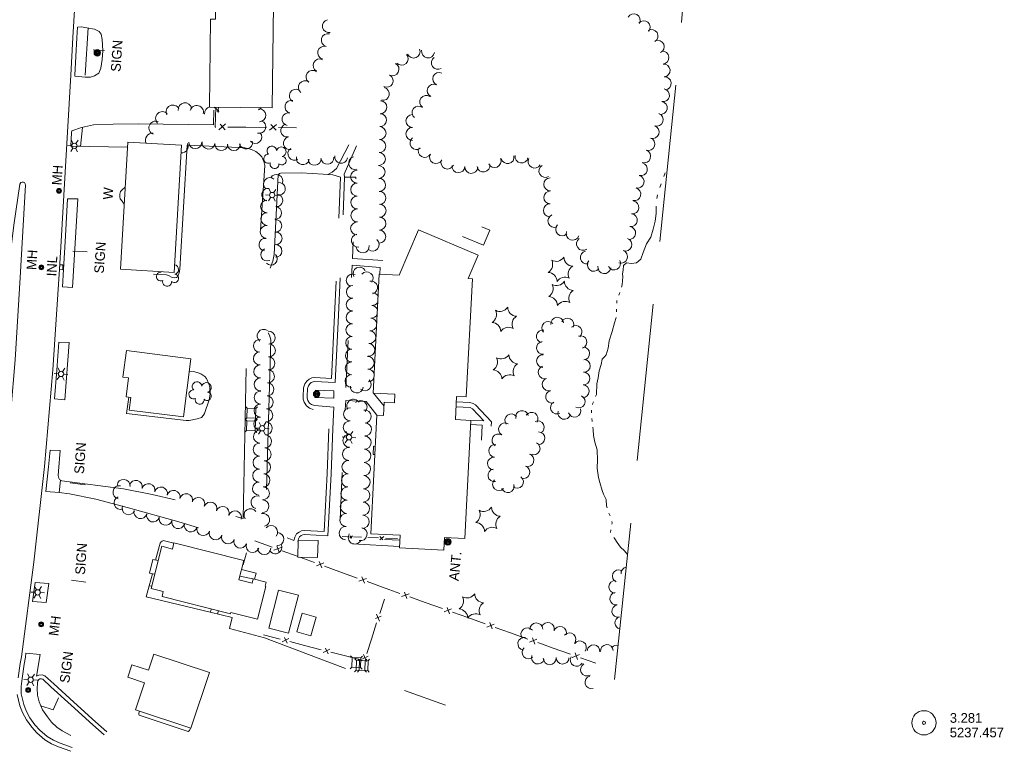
# Model space of a CAD drawing. Header units: feet. Extents: x 189801 to 191596, y 258999 to 260021.
# Tile 6 of 7: x 190988 to 191596, y 259136 to 259588. Entities that reach past the tile are written whole.
import ezdxf
from ezdxf.enums import TextEntityAlignment as Align

# ---------------------------------------------------------------- set-up
doc = ezdxf.new("R2010")
doc.units = ezdxf.units.FT
doc.header["$MEASUREMENT"] = 0
for name, pattern in [('DGN Style 3', [136.13208, 97.2372, -38.89488]), ('DGN Style 4', [155.676757, 77.78976, -38.89488, 0.097237, -38.89488]), ('DGN Style 5', [68.06604, 29.17116, -38.89488]), ('DGN Style 6', [184.945154, 0.097237, -38.89488, 68.06604, -38.89488, 0.097237, -38.89488])]:
    doc.linetypes.add(name, pattern=pattern)
for name, color, linetype, lineweight in [('E_DRN_Grate', 140, 'Continuous', 0), ('E_DWY', 3, 'DGN Style 3', 0), ('E_LAND_Vegetation', 20, 'Continuous', 0), ('E_MAP_Limits', 20, 'DGN Style 3', 0), ('E_MAP_PassPoints', 43, 'Continuous', 0), ('E_MISCPROP', 43, 'Continuous', 0), ('E_MISCPROP_HvyDash', 251, 'DGN Style 3', 13), ('E_MISCPROP_HvyLine', 251, 'Continuous', 13), ('E_MISCPROP_Railing', 43, 'Continuous', 0), ('E_PATH_Sidewalk', 3, 'DGN Style 5', 0), ('E_RDWY', 43, 'Continuous', 13), ('E_UTL_AboveGroundPipe', 43, 'DGN Style 4', 0), ('E_WTR', 251, 'DGN Style 6', 0)]:
    doc.layers.add(name, color=color, linetype=linetype, lineweight=lineweight)
doc.styles.add('Style-IGR_FONT_0', font='IGR_FONT_0.shx')

# ---------------------------------------------------------------- blocks, each defined once
blk = doc.blocks.new('PP')
at = {"layer": 'E_MAP_PassPoints', "color": 43, "linetype": 'Continuous', "lineweight": 0}
for radius in [7.5, 0.96]:
    blk.add_circle((0, 0), radius, dxfattribs=at)
blk = doc.blocks.new('WAL')
at = {"layer": 'E_MISCPROP_Railing', "color": 43, "linetype": 'Continuous', "lineweight": 0, "style": 'Style-IGR_FONT_0'}
blk.add_text('W', height=6, rotation=0.00002, dxfattribs=at).set_placement((-2.3, -0.01), align=Align.MIDDLE_LEFT)
blk = doc.blocks.new('INLT')
at = {"layer": 'E_MISCPROP_Railing', "color": 43, "linetype": 'Continuous', "lineweight": 0, "flags": 128}
blk.add_lwpolyline([(3, -2), (3, 0), (0, 0), (0, -2), (3, -2)], dxfattribs=at)
blk = doc.blocks.new('INL')
at = {"layer": 'E_MISCPROP_Railing', "color": 43, "linetype": 'Continuous', "lineweight": 0, "style": 'Style-IGR_FONT_0'}
blk.add_text('INL', height=6, rotation=0.00014, dxfattribs=at).set_placement((-5.79, -2.75))
blk = doc.blocks.new('MHO_8')
at = {"layer": 'E_DRN_Grate', "color": 12, "linetype": 'Continuous', "lineweight": 0}
for centre, radius in [((0.04, -0.06), 1.5), ((0.04, -0.06), 1.22), ((0.04, -0.07), 0.968), ((0.01, -0.08), 0.605)]:
    blk.add_circle(centre, radius, dxfattribs=at)
blk = doc.blocks.new('MHT_6')
at = {"layer": 'E_DRN_Grate', "color": 12, "linetype": 'Continuous', "lineweight": 0, "style": 'Style-IGR_FONT_0'}
blk.add_text('MH', height=6, rotation=0.00004, dxfattribs=at).set_placement((-0.35, -3.06), align=Align.CENTER)
blk = doc.blocks.new('MHO_9')
at = {"layer": 'E_DRN_Grate', "color": 12, "linetype": 'Continuous', "lineweight": 0}
for centre, radius in [((0.04, -0.06), 1.5), ((0.04, -0.06), 1.22), ((0.04, -0.07), 0.968), ((0.01, -0.08), 0.605)]:
    blk.add_circle(centre, radius, dxfattribs=at)
blk = doc.blocks.new('MHT_7')
at = {"layer": 'E_DRN_Grate', "color": 12, "linetype": 'Continuous', "lineweight": 0, "style": 'Style-IGR_FONT_0'}
blk.add_text('MH', height=6, rotation=0.00001, dxfattribs=at).set_placement((-0.35, -3.06), align=Align.CENTER)
blk = doc.blocks.new('MHO_15')
at = {"layer": 'E_DRN_Grate', "color": 12, "linetype": 'Continuous', "lineweight": 0}
for centre, radius in [((0.04, -0.06), 1.5), ((0.04, -0.06), 1.22), ((0.04, -0.07), 0.968), ((0.01, -0.08), 0.605)]:
    blk.add_circle(centre, radius, dxfattribs=at)
blk = doc.blocks.new('MHO_16')
at = {"layer": 'E_DRN_Grate', "color": 12, "linetype": 'Continuous', "lineweight": 0}
for centre, radius in [((0.04, -0.06), 1.5), ((0.04, -0.06), 1.22), ((0.04, -0.07), 0.968), ((0.01, -0.08), 0.605)]:
    blk.add_circle(centre, radius, dxfattribs=at)
blk = doc.blocks.new('MHT_14')
at = {"layer": 'E_DRN_Grate', "color": 12, "linetype": 'Continuous', "lineweight": 0, "style": 'Style-IGR_FONT_0'}
blk.add_text('MH', height=6, rotation=0.00004, dxfattribs=at).set_placement((-0.35, -3.06), align=Align.CENTER)
blk = doc.blocks.new('PED')
at = {"layer": 'E_UTL_AboveGroundPipe', "color": 251, "linetype": 'Continuous', "lineweight": 13}
for p, q in [((-2.34, 2.71), (-3.29, 3.77)), ((3.06, 2.71), (4.02, 3.77)), ((-3.29, -4.35), (-2.34, -3.29)), ((4.02, -4.35), (3.06, -3.29))]:
    blk.add_line(p, q, dxfattribs=at)
at = {"layer": 'E_UTL_AboveGroundPipe', "color": 251, "linetype": 'Continuous', "lineweight": 13, "flags": 128}
blk.add_lwpolyline([(-2.34, -3.29), (3.06, -3.29), (3.06, 2.71), (-2.34, 2.71)], close=True, dxfattribs=at)
blk = doc.blocks.new('LTP')
at = {"layer": 'E_MISCPROP', "color": 1, "linetype": 'Continuous', "lineweight": 0}
for p, q in [((-1.61, 0.09), (-4.22, 0.17)), ((-0.78, 1.46), (-1.98, 3.76)), ((0.86, 1.37), (2.22, 3.6)), ((1.66, 0), (4.18, -0.07)), ((-0.86, -1.4), (-2.22, -3.59)), ((0.78, -1.44), (2.02, -3.62))]:
    blk.add_line(p, q, dxfattribs=at)
blk.add_arc((0.02, 0.01), 1.64, 0, 360, dxfattribs=at)
blk = doc.blocks.new('POLE')
at = {"layer": 'E_MISCPROP', "color": 1, "linetype": 'Continuous', "lineweight": 0}
for radius in [2.02, 1.51, 1.01, 0.504]:
    blk.add_circle((0.03, -0.09), radius, dxfattribs=at)
blk = doc.blocks.new('LTP_1')
at = {"layer": 'E_MISCPROP', "color": 1, "linetype": 'Continuous', "lineweight": 0}
for p, q in [((-1.61, 0.09), (-4.22, 0.17)), ((-0.78, 1.46), (-1.98, 3.76)), ((0.86, 1.37), (2.22, 3.6)), ((1.66, 0), (4.18, -0.07)), ((-0.86, -1.4), (-2.22, -3.59)), ((0.78, -1.44), (2.02, -3.62))]:
    blk.add_line(p, q, dxfattribs=at)
blk.add_arc((0.02, 0.01), 1.64, 0, 360, dxfattribs=at)
blk = doc.blocks.new('POLE_1')
at = {"layer": 'E_MISCPROP', "color": 1, "linetype": 'Continuous', "lineweight": 0}
for radius in [2.02, 1.51, 1.01, 0.504]:
    blk.add_circle((0.03, -0.09), radius, dxfattribs=at)
blk = doc.blocks.new('POLE_8')
at = {"layer": 'E_MISCPROP', "color": 1, "linetype": 'Continuous', "lineweight": 0}
for centre, radius in [((-0.01, 0.02), 2.02), ((-0.01, 0.03), 1.52), ((0, -0.01), 1.01), ((0, 0), 0.502)]:
    blk.add_circle(centre, radius, dxfattribs=at)
blk = doc.blocks.new('ANT_1')
at = {"layer": 'E_MISCPROP', "color": 1, "linetype": 'Continuous', "lineweight": 0, "style": 'Style-IGR_FONT_0'}
blk.add_text('ANT.', height=6, rotation=359.99984, dxfattribs=at).set_placement((0.55, 2.61), align=Align.MIDDLE_LEFT)
blk = doc.blocks.new('PINEL_1')
at = {"layer": 'E_LAND_Vegetation', "color": 94, "linetype": 'Continuous', "lineweight": 0}
for centre, start, end in [((-8.14, 7.32), 275.21136, 0.97627), ((2.26, 10.71), 215.21136, 300.97628), ((-10.4, -3.39), 335.21136, 60.97627), ((10.41, 3.41), 155.21137, 240.97628), ((-2.25, -10.7), 35.21137, 120.97628), ((8.15, -7.3), 95.21138, 180.97629)]:
    blk.add_arc(centre, 5.72, start, end, dxfattribs=at)
blk = doc.blocks.new('PINEL')
at = {"layer": 'E_LAND_Vegetation', "color": 94, "linetype": 'Continuous', "lineweight": 0}
for centre, start, end in [((-8.14, 7.32), 275.21136, 0.97628), ((2.26, 10.71), 215.21137, 300.97628), ((-10.4, -3.39), 335.21136, 60.97628), ((10.41, 3.41), 155.21138, 240.97629), ((-2.25, -10.7), 35.21137, 120.97628), ((8.15, -7.3), 95.21138, 180.97629)]:
    blk.add_arc(centre, 5.72, start, end, dxfattribs=at)
blk = doc.blocks.new('TREE_2')
at = {"layer": 'E_LAND_Vegetation', "color": 94, "linetype": 'Continuous', "lineweight": 0}
for centre, radius, start, end in [((-1.47, 4.28), 2.78, 1.3946, 209.16759), ((-4.47, 0.2), 2.78, 78.07161, 279.08265), ((3.57, 2.42), 2.97, 278.4237, 139.65759), ((-2.01, -4.19), 2.61, 140.77975, 358.71236), ((3.46, -3.43), 2.97, 196.07452, 79.04779)]:
    blk.add_arc(centre, radius, start, end, dxfattribs=at)
blk = doc.blocks.new('TREE_1')
at = {"layer": 'E_LAND_Vegetation', "color": 94, "linetype": 'Continuous', "lineweight": 0}
for centre, radius, start, end in [((-1.47, 4.28), 2.78, 1.3946, 209.16759), ((-4.47, 0.2), 2.78, 78.07161, 279.08266), ((3.57, 2.42), 2.97, 278.42371, 139.65759), ((-2.01, -4.2), 2.61, 140.77976, 358.71236), ((3.46, -3.43), 2.97, 196.07453, 79.0478)]:
    blk.add_arc(centre, radius, start, end, dxfattribs=at)
blk = doc.blocks.new('SIGN')
at = {"layer": 'E_MISCPROP', "color": 1, "linetype": 'Continuous', "lineweight": 0, "style": 'Style-IGR_FONT_0'}
blk.add_text('SIGN', height=6, rotation=0.0001, dxfattribs=at).set_placement((-9.61, -0.01), align=Align.MIDDLE_LEFT)
blk = doc.blocks.new('SIGN_1')
at = {"layer": 'E_MISCPROP', "color": 1, "linetype": 'Continuous', "lineweight": 0, "style": 'Style-IGR_FONT_0'}
blk.add_text('SIGN', height=6, rotation=0.00006, dxfattribs=at).set_placement((-9.61, -0.01), align=Align.MIDDLE_LEFT)

msp = doc.modelspace()

# ---------------------------------------------------------------- linework, layer by layer
at = {"layer": 'E_DWY', "color": 2, "linetype": 'DGN Style 3', "lineweight": 0, "flags": 128}
for points in [[(191023.33, 259583.62), (191025.64, 259583.8), (191029.02, 259583.36), (191033.76, 259582.45), (191036.64, 259581.09), (191037.87, 259579.45), (191038.67, 259576.09), (191038.96, 259569.12), (191038.54, 259563.77), (191037.84, 259558.33), (191036.5, 259555.15), (191033.94, 259553.55), (191031.46, 259552.83), (191028.12, 259552.7), (191021.63, 259553.32)], [(191019.73, 259519.52), (191025.86, 259521.56), (191033.22, 259523.27), (191045.42, 259523.72), (191060.76, 259523.99), (191107.35, 259523.34), (191107.75, 259534.25)], [(191019.16, 259510.06), (191054.3, 259509.45)], [(191091.17, 259510.76), (191086.57, 259433.96), (191086.2, 259431.8), (191085.64, 259430.1), (191085.23, 259429.36), (191084.48, 259428.9), (191083.17, 259428.63), (191081.47, 259429.12), (191080, 259429.86), (191078.36, 259430.59), (191061.69, 259431.54), (191060.16, 259430.07), (191058.22, 259428.81), (191056.29, 259428.41), (191054.51, 259428.97), (191052.35, 259430.28), (191051.26, 259432.94), (191051.08, 259433.88)], [(191185.91, 259490.93), (191181.14, 259492.28), (191175.19, 259492.88), (191161.53, 259493.53), (191148.88, 259493.41), (191148.18, 259493.27), (191147.47, 259492.35), (191144.95, 259443.05), (191144.04, 259438.96), (191142.28, 259434.65), (191140.26, 259431.49), (191138.21, 259429.74), (191137.17, 259429.02), (191136.08, 259428.85), (191135.25, 259429.41), (191134.85, 259430.4), (191134.91, 259432.45), (191139.05, 259498.08), (191138.6, 259500.64), (191137.17, 259503.59), (191135.52, 259505.41), (191133.58, 259506.9), (191130.89, 259508.01), (191128.71, 259508.69), (191125.76, 259509.23), (191123, 259509.31), (191091.17, 259510.76)], [(191169.02, 259347.29), (191166.8, 259348.05), (191164.87, 259349.49), (191163.51, 259351.81), (191162.87, 259353.7), (191162.74, 259355.2), (191162.96, 259360.61), (191163.78, 259363.12), (191165.03, 259364.81), (191166.45, 259365.99), (191168.22, 259366.82), (191169.78, 259367.02), (191180.32, 259366.51), (191182.18, 259405.69), (191184.14, 259447.75), (191185.91, 259490.93)], [(191169.83, 259349.65), (191167.98, 259350.28), (191166.77, 259351.19), (191165.8, 259352.85), (191165.33, 259354.21), (191165.25, 259355.25), (191165.44, 259360.17), (191166.03, 259361.96), (191166.86, 259363.08), (191167.8, 259363.86), (191168.93, 259364.39), (191169.88, 259364.52), (191182.69, 259363.89), (191184.68, 259405.57), (191186.64, 259447.64), (191188.41, 259490.83)], [(191017.22, 259477.6), (191023.53, 259477.47), (191020.19, 259422.71), (191013.99, 259423.11)], [(191006.38, 259322.14), (191012.7, 259321.85), (191011.5, 259309.17), (191011.47, 259306.54), (191011.72, 259304.73), (191012.19, 259303.92), (191013.58, 259303.2), (191051.81, 259298.19), (191069.58, 259294.73), (191087.11, 259290.68), (191125.74, 259279.96), (191128.02, 259394.02), (191128.53, 259396), (191129.77, 259397.46), (191132.28, 259398.7), (191133.84, 259399.06), (191136.14, 259398.79), (191138.15, 259397.83), (191140.33, 259396.2), (191142.06, 259393.27), (191142.76, 259390.27), (191139.44, 259273.54), (191157.13, 259266.23)], [(191011.76, 259388.94), (191018.1, 259388.71), (191015.49, 259353.33), (191009.1, 259353.77)], [(191054.98, 259354.9), (191053.7, 259344.89), (191090.51, 259340.53), (191092.35, 259340.42), (191097.25, 259341.41), (191099.92, 259342.37), (191101.2, 259343.75), (191101.76, 259344.89), (191104.69, 259353.22), (191105.39, 259356.82), (191105.21, 259361), (191104.46, 259363.21), (191103.01, 259366.36), (191101.99, 259367.63), (191100.73, 259368.53), (191099.53, 259369.3), (191097.95, 259369.91), (191095.89, 259370.52), (191092.44, 259371.06)], [(191181.22, 259335.24), (191181.83, 259348.69), (191169.83, 259349.65)], [(191157.13, 259266.23), (191157.59, 259268.29), (191158.74, 259270.29), (191160.35, 259271.42), (191161.81, 259272.14), (191163.47, 259272.42), (191175.73, 259271.83), (191177.57, 259307.64), (191178.73, 259335.34)], [(191159.75, 259266.49), (191159.95, 259267.37), (191160.64, 259268.56), (191161.62, 259269.26), (191162.59, 259269.74), (191163.62, 259269.91), (191178.1, 259269.21), (191180.07, 259307.52), (191181.22, 259335.24)], [(191003.75, 259296.58), (191012.04, 259296.02), (191018.43, 259295.18), (191034.76, 259291.91), (191054.89, 259286.53), (191086.01, 259277.72), (191129.38, 259264.71), (191125.77, 259251.29), (191125.47, 259251.36)], [(191071.52, 259254.15), (191073.96, 259263.25), (191074.38, 259264.51), (191075.04, 259265.52), (191075.7, 259265.93), (191076.42, 259266.17), (191077.17, 259266.14), (191082.89, 259264.63)], [(191159.57, 259265.68), (191159.74, 259266.42)], [(191067.73, 259238.25), (191069.61, 259245.71)], [(190995.61, 259228.57), (191004.02, 259227.89), (191005.62, 259239.65), (190997.14, 259240.37)], [(191105.32, 259221.98), (191119.01, 259218.72), (191117.19, 259211.8), (191138.92, 259206.03), (191179.68, 259190.55), (191212.49, 259178.2), (191250.89, 259164.38)], [(190998.06, 259182.33), (191000.16, 259195.77), (190991.43, 259196.6)], [(191041.42, 259148.04), (191034.5, 259154.21), (191021.17, 259166.38), (191008.62, 259177.59), (191003.17, 259182.6), (191001.43, 259183.26), (190999.35, 259183.09), (190998.06, 259182.33)], [(191039.76, 259146.17), (191032.82, 259152.36), (191019.49, 259164.53), (191006.95, 259175.74), (191001.84, 259180.44), (191001.08, 259180.73), (191000.12, 259180.64), (190999.48, 259180.27), (190998.81, 259179.45), (190998.55, 259178.01), (190998.32, 259174.69), (190998.64, 259170.55), (190999.69, 259166.41), (191001.79, 259161.65), (191004.73, 259157.19), (191007.35, 259153.86), (191010.52, 259150.89), (191013.83, 259148.51), (191019.9, 259145.3), (191026.23, 259142.83), (191030.58, 259141.41)], [(191061.69, 259160.73), (191061.22, 259159.43), (191061.18, 259158.86), (191061.53, 259158.32), (191091.04, 259148.27), (191091.83, 259148.25), (191092.62, 259148.76), (191093.19, 259150.27)]]:
    msp.add_lwpolyline(points, dxfattribs=at)
at = {"layer": 'E_LAND_Vegetation', "color": 94, "linetype": 'Continuous', "lineweight": 0}
for centre, radius, start, end in [((191178.71, 259584.37), 4, 102.65122, 282.6359), ((191367.17, 259587.93), 4, 331.7355, 151.72018), ((191373.35, 259583.65), 4, 319.83361, 139.81829), ((191378.11, 259578.25), 4, 300.75931, 120.74399), ((191178.03, 259575.63), 4, 75.44655, 255.43123), ((191382.01, 259571.58), 4, 293.574, 113.55868), ((191175.82, 259567.87), 4, 73.43181, 253.41649), ((191231.09, 259568.59), 4, 202.91863, 22.90331), ((191239.99, 259568.71), 4, 169.57692, 349.5616), ((191172.99, 259560.01), 4, 62.82864, 242.81331), ((191223.75, 259564.16), 4, 221.70488, 41.68956), ((191246.03, 259561.56), 4, 122.78222, 302.7669), ((191384.88, 259564.86), 4, 275.28454, 95.26922), ((191218.05, 259557.65), 4, 243.02232, 63.007), ((191385.62, 259556.9), 4, 275.28454, 95.26922), ((191168.61, 259552.95), 4, 53.46719, 233.45186), ((191214.42, 259550.53), 4, 243.02232, 63.007), ((191246.89, 259551.65), 4, 64.76201, 244.74669), ((191386.35, 259548.94), 4, 275.28454, 95.26922), ((191158.28, 259541.29), 4, 60.75114, 240.73581), ((191163.85, 259546.52), 4, 53.46719, 233.45186), ((191212.07, 259542.37), 4, 258.30614, 78.29082), ((191243.48, 259544.42), 4, 64.76201, 244.74669), ((191385.24, 259541.6), 4, 260.16618, 80.15085), ((191238.89, 259537.48), 4, 55.50047, 235.48515), ((191082.32, 259531.34), 4.18, 27.61426, 207.59893), ((191089.74, 259532.77), 4.18, 8.20163, 188.18631), ((191097.05, 259531.07), 4.18, 345.6516, 165.63628), ((191106.03, 259530.39), 4.18, 103.89875, 185.98662), ((191106.03, 259530.39), 4.18, 6.00194, 67.50932), ((191114.54, 259533.01), 4.18, 163.25399, 202.50179), ((191133.82, 259536.39), 4, 286.87827, 321.79554), ((191135.7, 259529.18), 4, 272.94979, 92.93447), ((191155.55, 259534.44), 4, 75.94642, 255.93109), ((191210.54, 259534.17), 4, 268.19184, 88.17652), ((191234.14, 259530.87), 4, 51.60855, 231.59323), ((191383.88, 259533.72), 4, 260.16618, 80.15085), ((191075.78, 259527.27), 4.18, 43.31409, 223.29877), ((191153.8, 259526.7), 4, 77.55422, 257.53889), ((191210.29, 259526.18), 4, 268.19184, 88.17652), ((191230.29, 259525.69), 4, 90.28537, 270.27004), ((191381.4, 259526.46), 4, 251.29391, 71.27859), ((191071.64, 259521.37), 4.18, 68.27091, 248.25559), ((191135.8, 259522.03), 4, 251.50143, 71.48611), ((191152.97, 259519.71), 4, 101.95884, 281.94352), ((191210.04, 259518.18), 4, 268.19184, 88.17652), ((191230.33, 259517.69), 4, 90.28537, 270.27004), ((191378.83, 259518.9), 4, 250.96335, 70.94803), ((191069.54, 259513.93), 4.18, 83.06096, 208.08232), ((191133.2, 259515.76), 4, 221.94776, 41.93243), ((191154.63, 259511.89), 4, 101.95884, 281.94352), ((191232.92, 259511.98), 4, 127.42454, 307.40922), ((191376.22, 259511.35), 4, 250.96335, 70.94803), ((191087.74, 259509.9), 4, 265.69184, 28.69406), ((191096.14, 259512.57), 4, 178.95254, 358.93721), ((191104.32, 259512.28), 4, 173.79501, 353.77968), ((191112.26, 259511.41), 4, 173.79501, 353.77968), ((191119.96, 259511.36), 4, 181.41377, 1.39844), ((191127.48, 259512.38), 4, 191.71934, 11.70402), ((191157.37, 259505.41), 4, 124.31173, 304.29641), ((191209.82, 259510.18), 4, 268.66516, 88.64983), ((191237.94, 259507.16), 4, 151.44613, 331.43081), ((191162.54, 259502.59), 4, 167.94611, 347.93078), ((191169.87, 259502.27), 4, 184.06878, 4.05346), ((191177.78, 259502.9), 4, 185.63, 5.61468), ((191186.31, 259503.51), 4, 169.75949, 349.74417), ((191194.97, 259499.66), 4, 105.55105, 285.53573), ((191209.63, 259502.18), 4, 268.66516, 88.64983), ((191244.96, 259503.34), 4, 151.44613, 331.43081), ((191281.16, 259500.87), 4, 203.51484, 23.49952), ((191289.17, 259503.28), 4, 192.37533, 12.36001), ((191297.82, 259503.65), 4, 169.97678, 349.96146), ((191305.84, 259500.55), 4, 150.24085, 330.22553), ((191373.62, 259503.79), 4, 250.96335, 70.94803), ((191209.46, 259494.08), 4, 271.63149, 91.61617), ((191252, 259499.97), 4, 156.58247, 336.56715), ((191258.79, 259497.71), 4, 176.89044, 356.87512), ((191266.77, 259497.27), 4, 176.89044, 356.87512), ((191274.25, 259498.14), 4, 188.99415, 8.97883), ((191312.5, 259494.77), 4, 120.54398, 300.52866), ((191371.56, 259495.89), 4, 255.5156, 75.50028), ((191142.25, 259486.77), 3.9, 49.83211, 229.81679), ((191146.29, 259488.71), 3.9, 333.39461, 153.37929), ((191196.15, 259491.27), 4, 90.51679, 270.50146), ((191315.53, 259486.48), 4, 90.80096, 270.78564), ((191369.56, 259488.15), 4, 255.5156, 75.50028), ((191147.88, 259483.74), 3.9, 277.62481, 97.60948), ((191196.22, 259483.27), 4, 90.51679, 270.50146), ((191209.69, 259486.09), 4, 271.63149, 91.61617), ((191367.56, 259480.41), 4, 255.5156, 75.50028), ((191141.05, 259480.11), 3.9, 78.79561, 258.78028), ((191146.29, 259476.58), 3.9, 264.87258, 84.85726), ((191196.29, 259475.28), 4, 90.51682, 270.5015), ((191209.91, 259478.1), 4, 271.63149, 91.61617), ((191315.6, 259478.39), 4, 88.22269, 268.20737), ((191140.4, 259472.83), 3.9, 91.05289, 271.03756), ((191145.6, 259468.82), 3.9, 264.87258, 84.85726), ((191210.06, 259470.19), 4, 269.45362, 89.4383), ((191315.35, 259470.4), 4, 88.22269, 268.20737), ((191366.34, 259472.25), 4, 262.80769, 82.79237), ((191140.54, 259465.04), 3.9, 91.05289, 271.03756), ((191196.36, 259467.28), 4, 90.51682, 270.5015), ((191209.98, 259462.19), 4, 269.45362, 89.4383), ((191318.08, 259463.9), 4, 113.26518, 293.24986), ((191365.34, 259464.32), 4, 262.80769, 82.79237), ((191140.17, 259457.06), 3.9, 85.12516, 265.10984), ((191145.69, 259460.8), 3.9, 271.43404, 91.41872), ((191196.17, 259459.21), 4, 88.33241, 268.31709), ((191322.9, 259458.62), 4, 134.89394, 314.87862), ((191364.34, 259456.39), 4, 262.80769, 82.79237), ((191145.85, 259453.08), 3.9, 269.45532, 89.44), ((191196.64, 259451.65), 4, 98.8292, 278.81388), ((191209.9, 259454.2), 4, 269.45362, 89.4383), ((191329.38, 259456), 4, 160.24486, 340.22954), ((191139.41, 259449.22), 3.9, 82.7421, 262.72677), ((191145.78, 259445.29), 3.9, 269.45532, 89.44), ((191199.63, 259448.1), 4, 187.16596, 7.15064), ((191205.76, 259449.23), 4, 229.83292, 49.8176), ((191335.77, 259449.72), 4, 125.80017, 305.78484), ((191361.97, 259449.25), 4, 250.38775, 70.37243), ((191140.51, 259443), 3.9, 115.64422, 295.6289), ((191142.89, 259440.43), 3.9, 223.92871, 43.91339), ((191338.14, 259441.26), 4, 101.16798, 281.15266), ((191359.29, 259441.72), 4, 250.38775, 70.37243), ((191082.87, 259433.87), 2.97, 282.10743, 79.37922), ((191342.49, 259436.74), 4, 140.54305, 320.52772), ((191348.98, 259435.31), 4, 172.80351, 352.78818), ((191354.98, 259437.52), 4, 208.71857, 28.70325), ((191074.84, 259429.49), 2.78, 87.4275, 295.20049), ((191077.04, 259434.39), 2.97, 219.29586, 225.69049), ((191083.26, 259428.36), 2.61, 226.81266, 84.74527), ((191193.44, 259427.08), 3.94, 67.36452, 247.3492), ((191197.62, 259431.34), 3.94, 26.93848, 206.92316), ((191202.17, 259428.4), 3.94, 320.95731, 140.94199), ((191078.7, 259426.21), 2.78, 164.10452, 5.11556), ((191193.49, 259420), 3.94, 89.60228, 269.58695), ((191204.9, 259422.71), 3.94, 282.55201, 102.53668), ((191205.6, 259415.56), 3.94, 26.14321, 85.57623), ((191193.43, 259412.12), 3.94, 89.60228, 269.58695), ((191205.6, 259415.56), 3.94, 265.59155, 327.95099), ((191204.99, 259407.71), 3.94, 19.3985, 85.57623), ((191193.34, 259404.23), 3.94, 89.04967, 269.03435), ((191204.99, 259407.71), 3.94, 265.59155, 334.69571), ((191193.2, 259396.36), 3.94, 89.04967, 269.03435), ((191204.39, 259399.86), 3.94, 9.64291, 85.57623), ((191314.25, 259397.71), 3.93, 42.62347, 222.60815), ((191319.89, 259400.41), 3.93, 7.60735, 187.59203), ((191326.24, 259399.84), 3.93, 334.5699, 154.55457), ((191331.23, 259395.2), 3.93, 309.82407, 129.80875), ((191138.42, 259392.84), 4.02, 55.02451, 235.00919), ((191141.43, 259391.65), 4.02, 273.33014, 93.31482), ((191203.78, 259392.01), 3.94, 265.59155, 85.57623), ((191204.39, 259399.86), 3.94, 265.59155, 344.45129), ((191310.95, 259392.49), 3.93, 79.24389, 259.22856), ((191136.11, 259386.63), 4.02, 85.91884, 265.90352), ((191141.63, 259383.83), 4.02, 267.87976, 87.86444), ((191193.07, 259388.48), 3.94, 89.04967, 269.03435), ((191203.18, 259384.16), 3.94, 265.59155, 85.57623), ((191311.01, 259385.32), 3.93, 96.1031, 276.08778), ((191334.29, 259388.96), 3.93, 288.11841, 108.10309), ((191136.04, 259378.82), 4.02, 91.78897, 271.77365), ((191192.94, 259380.61), 3.94, 89.04967, 269.03435), ((191311.01, 259377.22), 3.93, 88.97558, 268.96026), ((191335.98, 259381.89), 3.93, 273.26473, 93.24941), ((191136.29, 259370.78), 4.02, 91.78897, 271.77365), ((191141.33, 259375.79), 4.02, 267.87976, 87.86444), ((191192.81, 259372.74), 3.94, 89.04967, 269.03435), ((191202.74, 259376.1), 3.94, 271.36478, 91.34946), ((191336.38, 259374.26), 3.93, 267.38231, 87.36699), ((191141.02, 259367.77), 4.02, 267.55249, 87.53716), ((191192.68, 259364.87), 3.94, 89.04967, 269.03435), ((191202.92, 259368.23), 3.94, 18.04539, 91.34946), ((191312.06, 259370.24), 3.93, 108.14131, 288.12599), ((191336.03, 259366.42), 3.93, 267.38231, 87.36699), ((191136.54, 259362.75), 4.02, 91.78897, 271.77365), ((191140.67, 259359.74), 4.02, 267.55249, 87.53716), ((191200.95, 259362.76), 3.94, 228.28337, 48.26805), ((191202.92, 259368.23), 3.94, 271.36478, 336.04882), ((191314.5, 259362.77), 3.93, 108.14131, 288.12599), ((191335.67, 259358.57), 3.93, 267.38231, 87.36699), ((191136.63, 259354.6), 4.02, 88.89333, 268.87801), ((191195.92, 259361.4), 3.94, 174.90897, 354.89365), ((191316.65, 259355.11), 3.93, 105.13769, 285.12237), ((191136.47, 259346.57), 4.02, 88.89333, 268.87801), ((191140.33, 259351.71), 4.02, 267.55249, 87.53716), ((191193.89, 259349.54), 4.08, 32.1313, 212.11598), ((191198.21, 259348.73), 4.08, 317.23415, 137.21883), ((191319.66, 259348.43), 3.93, 118.61944, 298.60412), ((191333.13, 259352.16), 3.93, 243.76914, 63.75382), ((191139.99, 259343.68), 4.02, 267.55249, 87.53716), ((191191.9, 259344.29), 4.08, 88.57219, 268.55687), ((191200.76, 259342.88), 4.08, 274.83843, 94.82311), ((191291.47, 259340.59), 3.95, 36.65346, 216.63814), ((191298.1, 259342.64), 3.95, 12.81, 192.79468), ((191304.05, 259341.56), 3.95, 327.64329, 147.62796), ((191324.21, 259345.18), 3.93, 165.17919, 345.16386), ((191330.55, 259346.52), 3.93, 198.00902, 17.9937), ((191136.32, 259338.53), 4.02, 88.89333, 268.87801), ((191139.64, 259335.65), 4.02, 267.55249, 87.53716), ((191191.69, 259336.12), 4.08, 88.57219, 268.55687), ((191200.96, 259334.96), 4.08, 268.57398, 88.55866), ((191287.51, 259335.01), 3.95, 59.92979, 239.91446), ((191307.91, 259336.28), 3.95, 296.63657, 116.62125), ((191136.16, 259330.49), 4.02, 88.89333, 268.87801), ((191191.49, 259327.96), 4.08, 88.57219, 268.55687), ((191283.55, 259328.18), 3.95, 59.92979, 239.91446), ((191308.24, 259329.49), 3.95, 269.23176, 89.21644), ((191136, 259322.45), 4.02, 88.89333, 268.87801), ((191139.3, 259327.61), 4.02, 267.55249, 87.53716), ((191200.76, 259326.79), 4.08, 268.57398, 88.55866), ((191305.28, 259323.16), 3.95, 244.64212, 64.62679), ((191138.95, 259319.58), 4.02, 267.55249, 87.53716), ((191191.21, 259319.76), 4.08, 87.61793, 267.60261), ((191200.55, 259318.63), 4.08, 268.57398, 88.55866), ((191281.46, 259321.67), 3.95, 84.48415, 264.46883), ((191135.85, 259314.42), 4.02, 88.89333, 268.87801), ((191138.61, 259311.55), 4.02, 267.55249, 87.53716), ((191190.87, 259311.6), 4.08, 87.61793, 267.60261), ((191200.35, 259310.46), 4.08, 268.57398, 88.55866), ((191280.7, 259313.81), 3.95, 84.48415, 264.46883), ((191301.51, 259315.94), 3.95, 251.52739, 71.51207), ((191135.69, 259306.38), 4.02, 88.89333, 268.87801), ((191280.97, 259306.59), 3.95, 100.84426, 280.82894), ((191299.01, 259308.45), 3.95, 251.52739, 71.51207), ((191051.8, 259300.04), 4.02, 355.86044, 175.84512), ((191059.42, 259299.46), 4.02, 345.10623, 165.0909), ((191135.54, 259298.34), 4.02, 88.89333, 268.87801), ((191138.26, 259303.52), 4.02, 267.55249, 87.53716), ((191190.53, 259303.44), 4.08, 87.61793, 267.60261), ((191200.14, 259302.3), 4.08, 268.57398, 88.55866), ((191283.88, 259301.05), 3.95, 136.46551, 316.45018), ((191295, 259302.58), 3.95, 231.76423, 51.74891), ((191049.24, 259296.06), 4.02, 80.21121, 260.19589), ((191067.19, 259297.4), 4.02, 345.10622, 165.0909), ((191074.95, 259295.33), 4.02, 345.10623, 165.0909), ((191082.72, 259293.26), 4.02, 345.10622, 165.0909), ((191137.92, 259295.49), 4.02, 267.55249, 87.53716), ((191190.19, 259295.28), 4.08, 87.61793, 267.60261), ((191199.94, 259294.13), 4.08, 268.57398, 88.55866), ((191289.31, 259299.8), 3.95, 196.39056, 16.37524), ((191049.96, 259289.45), 4.02, 110.62079, 290.60547), ((191090.49, 259291.19), 4.02, 345.10622, 165.0909), ((191097.96, 259288.83), 4.02, 339.70142, 159.6861), ((191105.5, 259286.04), 4.02, 339.70142, 159.6861), ((191134.64, 259289.87), 4.02, 74.27404, 254.25872), ((191137.57, 259287.46), 4.02, 267.55249, 87.53716), ((191189.85, 259287.12), 4.08, 87.61793, 267.60261), ((191199.73, 259285.96), 4.08, 268.57398, 88.55866), ((191054.88, 259286.23), 4.02, 157.07069, 337.05537), ((191062.23, 259283.85), 4.02, 165.14134, 345.12602), ((191113.03, 259283.25), 4.02, 339.70142, 159.6861), ((191120.72, 259280.58), 4.02, 342.35549, 162.34017), ((191130.23, 259281.96), 4.02, 33.90376, 213.88843), ((191070, 259281.79), 4.02, 165.14134, 345.12602), ((191077.77, 259279.73), 4.02, 165.14134, 345.12602), ((191085.54, 259277.66), 4.02, 165.14134, 345.12602), ((191138.02, 259278.95), 4.02, 282.42121, 102.40589), ((191189.51, 259278.95), 4.08, 87.61793, 267.60261), ((191199.53, 259277.8), 4.08, 268.57398, 88.55866), ((191093.31, 259275.6), 4.02, 165.14134, 345.12602), ((191101.14, 259273.28), 4.02, 161.55772, 341.5424), ((191108.76, 259270.74), 4.02, 161.55772, 341.5424), ((191143.03, 259271.5), 4.02, 319.83946, 139.82414), ((191189.17, 259270.79), 4.08, 87.61793, 267.60261), ((191198.29, 259270.18), 4.08, 257.47533, 77.46), ((191116.39, 259268.19), 4.02, 161.55772, 341.5424), ((191124.05, 259265.61), 4.02, 160.45503, 340.43971), ((191146.82, 259267.1), 4.02, 268.36921, 88.35388), ((191194.78, 259268.13), 4.08, 147.38362, 327.3683), ((191131.62, 259262.92), 4.02, 160.45503, 340.43971), ((191138.79, 259261.55), 4.02, 180.25691, 0.24159), ((191145.63, 259262.1), 4.02, 208.79896, 28.78364), ((191357.85, 259244.17), 3.9, 65.08978, 245.07446), ((191363.18, 259245.98), 3.9, 100.32525, 183.42226), ((191355.7, 259237.62), 3.9, 87.3397, 267.32437), ((191356.27, 259230.25), 3.9, 98.01321, 277.99789), ((191357.53, 259222.62), 3.9, 99.93648, 279.92115), ((191359.43, 259215.29), 3.9, 106.34105, 256.67884), ((191301.4, 259208.24), 3.97, 38.52327, 218.50795), ((191306.95, 259211.31), 3.97, 2.47745, 182.46213), ((191314.11, 259211.61), 3.97, 341.44928, 161.43396), ((191321.64, 259209.09), 3.97, 341.44928, 161.43396), ((191299.5, 259202.37), 3.97, 79.05603, 259.04071), ((191327.46, 259205.2), 3.97, 319.20441, 139.18909), ((191302.09, 259197.02), 3.97, 132.06033, 312.045), ((191333.87, 259200.21), 3.97, 324.4699, 144.45458), ((191342.29, 259197.73), 3.97, 354.8788, 174.86348), ((191350.56, 259197.91), 3.97, 4.83361, 184.81829), ((191356.79, 259197.49), 3.97, 79.734, 136.80937), ((191307.92, 259193.86), 3.97, 161.63657, 341.62125), ((191315.19, 259193.44), 3.97, 178.82171, 358.80639), ((191323.16, 259193.82), 3.97, 177.55688, 357.54156), ((191331.82, 259192.44), 3.97, 150.14371, 330.12839), ((191338.26, 259186.45), 3.97, 118.02631, 298.01099), ((191341.02, 259178.56), 3.97, 105.94154, 285.92621)]:
    msp.add_arc(centre, radius, start, end, dxfattribs=at)
at = {"layer": 'E_MAP_Limits', "color": 3, "linetype": 'DGN Style 3', "lineweight": 0, "flags": 128}
msp.add_lwpolyline([(191355.33, 259180.31), (191395.98, 259575.28), (191425.79, 260001.94)], dxfattribs=at)
at = {"layer": 'E_MISCPROP', "color": 1, "linetype": 'Continuous', "lineweight": 0}
for p, q in [((191032.96, 259569.74), (191040.02, 259569.25)), ((191020.52, 259445.12), (191029.27, 259444.67)), ((191028.16, 259300.73), (191018.76, 259301.91)), ((191019.7, 259241.64), (191028.4, 259240.5)), ((191011.49, 259168.92), (191008.35, 259161.54)), ((191008.35, 259161.54), (191000.73, 259163.96))]:
    msp.add_line(p, q, dxfattribs=at)
at = {"layer": 'E_MISCPROP_HvyDash', "color": 230, "linetype": 'DGN Style 3', "lineweight": 13, "flags": 128}
for points in [[(191073.12, 259253.82), (191069.94, 259254.48), (191067.85, 259246.08), (191071, 259245.4)], [(191123.65, 259244.15), (191132.71, 259242.29), (191133.74, 259246.14), (191124.71, 259248.33)], [(191069.11, 259237.94), (191067.73, 259238.25), (191065.81, 259231.45), (191105.32, 259221.98), (191106.07, 259223.95)]]:
    msp.add_lwpolyline(points, dxfattribs=at)
at = {"layer": 'E_MISCPROP_HvyLine', "color": 230, "linetype": 'Continuous', "lineweight": 13, "flags": 128}
for points in [[(191143.73, 259533.84), (191143.73, 259533.84), (191144.63, 259613.81), (191144.63, 259613.81), (191108.99, 259614.21), (191108.7, 259588.55), (191108.7, 259588.55), (191108.7, 259588.55), (191105.63, 259588.58), (191105.63, 259588.58), (191105.02, 259534.28), (191143.73, 259533.84)], [(191087.72, 259510.69), (191087.72, 259510.69), (191083.14, 259432.01), (191083.14, 259432.01), (191049.91, 259433.95), (191054.48, 259512.62), (191054.48, 259512.62), (191087.72, 259510.69)], [(191093.4, 259378.65), (191093.4, 259378.65), (191053.52, 259383.68), (191053.52, 259383.68), (191051.45, 259367.27), (191054.89, 259366.84), (191054.89, 259366.84), (191054.89, 259366.84), (191053.41, 259355.1), (191056.28, 259354.74), (191056.28, 259354.74), (191056.28, 259354.74), (191055.29, 259346.89), (191088.87, 259342.67), (191088.87, 259342.67), (191093.4, 259378.65)], [(191159.5, 259255.96), (191171.76, 259255.68), (191172, 259266.22), (191172, 259266.22), (191159.74, 259266.49), (191159.74, 259266.49), (191159.74, 259266.49)], [(191082.93, 259264.77), (191126.1, 259253.87), (191126.1, 259253.87), (191126.1, 259253.87), (191123.09, 259241.92), (191131.2, 259239.88), (191131.2, 259239.88), (191131.9, 259242.62), (191139.92, 259240.59), (191139.25, 259237.93), (191139.25, 259237.93), (191139.65, 259237.83), (191139.65, 259237.83), (191134.54, 259217.62), (191118.12, 259221.77), (191118.12, 259221.77), (191118.12, 259221.77), (191117.91, 259220.96), (191117.91, 259220.96), (191075.58, 259231.65), (191076.36, 259234.74), (191076.36, 259234.74), (191068.79, 259236.66), (191068.79, 259236.66), (191068.79, 259236.66), (191075.36, 259262.66), (191081.97, 259260.99), (191081.97, 259260.99), (191081.97, 259260.99)], [(191147.6, 259235.57), (191147.6, 259235.57), (191141.6, 259211.99), (191141.6, 259211.99), (191153.83, 259208.87), (191159.84, 259232.45), (191147.6, 259235.57)], [(191162.26, 259221.38), (191162.26, 259221.38), (191158.96, 259209.74), (191158.96, 259209.74), (191167.51, 259207.31), (191170.81, 259218.95), (191170.81, 259218.95), (191162.26, 259221.38)], [(191070.49, 259196.07), (191104.89, 259184.64), (191104.89, 259184.64), (191104.89, 259184.64), (191093.44, 259150.19), (191093.44, 259150.19), (191059.18, 259161.57), (191064.73, 259178.26), (191064.73, 259178.26), (191064.73, 259178.26), (191054.38, 259181.7), (191056.94, 259189.39), (191056.94, 259189.39), (191067.15, 259186), (191067.15, 259186), (191067.15, 259186)]]:
    msp.add_lwpolyline(points, close=True, dxfattribs=at)
for points in [[(191264.77, 259428.2), (191270.98, 259442.73), (191270.98, 259442.73), (191270.98, 259442.73), (191234.18, 259458.41), (191234.18, 259458.41), (191222.2, 259430.39)], [(191264.77, 259428.2), (191267.43, 259428.06), (191267.43, 259428.06), (191267.43, 259428.06), (191263.66, 259355.08), (191263.66, 259355.08), (191257.66, 259355.39), (191256.92, 259341.02), (191256.92, 259341.02), (191256.92, 259341.02), (191266.56, 259340.52), (191266.56, 259340.52), (191262.79, 259267.52), (191262.79, 259267.52), (191250.28, 259268.16), (191249.87, 259260.31), (191249.87, 259260.31), (191222.34, 259261.73), (191222.34, 259261.73), (191222.34, 259261.73), (191222.79, 259269.49), (191222.79, 259269.49), (191204.61, 259270.43), (191204.61, 259270.43), (191208.39, 259343.79), (191208.39, 259343.79), (191208.39, 259343.79), (191212.51, 259343.58), (191212.51, 259343.58), (191212.94, 259351.77), (191219.28, 259351.44), (191219.28, 259351.44), (191219.55, 259356.71), (191219.55, 259356.71), (191219.55, 259356.71), (191206.05, 259357.41), (191209.84, 259431.03), (191209.84, 259431.03), (191222.2, 259430.39)]]:
    msp.add_lwpolyline(points, dxfattribs=at)
at = {"layer": 'E_MISCPROP_Railing', "color": 43, "linetype": 'Continuous', "lineweight": 0}
for p, q in [((191114.89, 259523.82), (191110.68, 259520.2)), ((191114.67, 259520.17), (191111.55, 259523.77)), ((191146.27, 259523.57), (191142.06, 259519.95)), ((191146.05, 259519.92), (191142.93, 259523.51)), ((191191.63, 259267.79), (191193.27, 259269.15)), ((191191.74, 259269.18), (191192.91, 259267.78)), ((191210.12, 259266.64), (191212.64, 259268.69)), ((191210.31, 259268.77), (191212.07, 259266.62)), ((191149.3, 259261.98), (191144.67, 259260.2)), ((191148.02, 259258.98), (191146.47, 259262.94)), ((191174.33, 259249.42), (191172.78, 259253.37)), ((191175.61, 259252.42), (191170.98, 259250.63)), ((191201.91, 259242.85), (191197.29, 259241.07)), ((191200.64, 259239.85), (191199.09, 259243.8)), ((191228.24, 259233.36), (191223.63, 259231.55)), ((191226.99, 259230.36), (191225.41, 259234.3)), ((191254.61, 259223.97), (191250, 259222.15)), ((191253.35, 259220.96), (191251.78, 259224.9)), ((191211.09, 259219.56), (191207.45, 259217.97)), ((191208.25, 259220.64), (191210.07, 259216.39)), ((191280.98, 259214.57), (191276.37, 259212.75)), ((191279.72, 259211.56), (191278.15, 259215.5)), ((191153.94, 259205.62), (191149.8, 259203.55)), ((191153.02, 259202.72), (191151.23, 259206.26)), ((191307.34, 259205.17), (191302.73, 259203.36)), ((191306.09, 259202.16), (191304.51, 259206.1)), ((191179.25, 259199.04), (191175.11, 259196.98)), ((191178.33, 259196.14), (191176.54, 259199.68)), ((191203.05, 259194.67), (191199.41, 259193.09)), ((191200.2, 259195.76), (191202.02, 259191.5)), ((191333.71, 259195.77), (191329.1, 259193.96)), ((191332.46, 259192.76), (191330.88, 259196.7))]:
    msp.add_line(p, q, dxfattribs=at)
at = {"layer": 'E_MISCPROP_Railing', "color": 43, "linetype": 'Continuous', "lineweight": 0, "flags": 128}
for points in [[(191108.77, 259521.91), (191108.35, 259521.91), (191108.78, 259534.24)], [(191127.4, 259521.76), (191116.18, 259521.85)], [(191140.15, 259521.65), (191127.4, 259521.76)], [(191158.78, 259521.51), (191147.56, 259521.6)], [(191143.58, 259262.2), (191132.89, 259266.09)], [(191186.84, 259268.65), (191191.15, 259268.55)], [(191193.99, 259268.48), (191198.88, 259268.36)], [(191202.85, 259268.04), (191209.4, 259267.81)], [(191213.73, 259267.66), (191221.18, 259267.4)], [(191159.2, 259256.52), (191149.79, 259259.94)], [(191159.51, 259256.41), (191159.2, 259256.52)], [(191169.89, 259252.64), (191160.83, 259255.93)], [(191185.51, 259246.96), (191176.1, 259250.38)], [(191196.2, 259243.07), (191185.51, 259246.96)], [(191211.81, 259237.39), (191202.41, 259240.81)], [(191222.52, 259233.55), (191215.7, 259235.98), (191211.81, 259237.39)], [(191213.01, 259230.07), (191210.14, 259221.18)], [(191238.17, 259227.97), (191228.75, 259231.33)], [(191248.89, 259224.15), (191238.17, 259227.97)], [(191264.54, 259218.57), (191255.12, 259221.93)], [(191275.26, 259214.75), (191264.54, 259218.57)], [(191208.24, 259215.3), (191204.97, 259205.19)], [(191290.91, 259209.17), (191281.49, 259212.53)], [(191148.6, 259205.32), (191138.32, 259207.99)], [(191204.97, 259205.19), (191202.09, 259196.29)], [(191301.63, 259205.35), (191290.91, 259209.17)], [(191163.63, 259201.42), (191154.58, 259203.77)], [(191173.92, 259198.74), (191163.63, 259201.42)], [(191317.28, 259199.77), (191307.86, 259203.13)], [(191327.99, 259195.95), (191317.28, 259199.77)], [(191188.94, 259194.84), (191179.9, 259197.19)], [(191199.23, 259192.17), (191188.94, 259194.84)], [(191343.65, 259190.37), (191334.22, 259193.73)]]:
    msp.add_lwpolyline(points, dxfattribs=at)
at = {"layer": 'E_MISCPROP_Railing', "color": 43, "linetype": 'Continuous', "lineweight": 13, "flags": 128}
msp.add_lwpolyline([(191052.87, 259484.9), (191052.66, 259484.56), (191051.16, 259483.35), (191050, 259482), (191049.47, 259480.51), (191049.43, 259478.74), (191049.72, 259477.58), (191050.9, 259476.04), (191051.86, 259474.81), (191052.25, 259474.17)], dxfattribs=at)
at = {"layer": 'E_PATH_Sidewalk', "color": 2, "linetype": 'DGN Style 5', "lineweight": 0, "flags": 128}
for points in [[(191029.85, 259583.2), (191028.05, 259552.7)], [(191025.24, 259509.96), (191026.35, 259521.67)], [(191178.06, 259492.59), (191180.83, 259493.99), (191183.4, 259496.32), (191191.05, 259510.95)], [(191195.77, 259510.25), (191188.14, 259492.71), (191188.31, 259490.84), (191195.43, 259490.92), (191193.27, 259440.64), (191225.69, 259438.54)], [(191210.16, 259431.01), (191210.34, 259435.16), (191193.04, 259436.47), (191189.13, 259358.58), (191197.38, 259358.25), (191197.69, 259363.23), (191206.24, 259362.93), (191205.86, 259357.88), (191206.06, 259357.64)], [(191206.25, 259357.39), (191212.81, 259349.27)], [(191208.39, 259343.73), (191201.68, 259352.21), (191189.1, 259352.89), (191185.1, 259268.29), (191222.61, 259266.39)], [(191257.49, 259351.95), (191265.9, 259351.51), (191267.91, 259350.95), (191269.29, 259350.2), (191279.21, 259339.67), (191278.22, 259316.06), (191272.45, 259316.23), (191273.41, 259337.65), (191266.42, 259337.89)], [(191266.55, 259340.46), (191274.43, 259340.21), (191267.47, 259347.64), (191266.08, 259348.54), (191257.33, 259348.93)], [(191207.14, 259319.44), (191206.04, 259319.51), (191206.35, 259324.49), (191207.4, 259324.43)], [(191012.04, 259296.02), (191012.79, 259303.61)], [(191159.57, 259265.68), (191159.72, 259265.67)], [(191222.39, 259262.61), (191171.97, 259265.2)], [(191109.9, 259220.89), (191110.48, 259222.83)]]:
    msp.add_lwpolyline(points, dxfattribs=at)
for points in [[(191261.37, 259454.24), (191274.33, 259448.95), (191278.1, 259458.21), (191265.15, 259463.49)], [(191170.17, 259359.23), (191181.86, 259358.79), (191181.69, 259354.21), (191170, 259354.65)]]:
    msp.add_lwpolyline(points, close=True, dxfattribs=at)
at = {"layer": 'E_RDWY', "color": 30, "linetype": 'Continuous', "lineweight": 13, "flags": 128}
for points in [[(191048.1, 259996.19), (191043.47, 259939.83), (191039.73, 259897.12), (191035.9, 259847.17), (191033.07, 259800.46), (191028.66, 259723.75), (191025.78, 259671.41), (191024.11, 259640.03), (191022.83, 259617.91), (191020.45, 259577.24), (191019.17, 259554.1), (191017.18, 259518.72), (191013.35, 259454.86), (191012.19, 259433.97), (191008.14, 259371.71), (191003, 259312.08), (190996.26, 259252.88), (190988.62, 259194.39), (190987.97, 259190.26), (190986.58, 259181.24)], [(191023.33, 259583.62), (191022.95, 259577.1), (191021.67, 259553.96), (191021.63, 259553.32)], [(191019.73, 259519.52), (191019.67, 259518.58), (191019.16, 259510.06)], [(190967.71, 259270.29), (190970.55, 259312.3), (190972.65, 259354.78), (190973.63, 259374.7), (190974.43, 259384.42), (190978.38, 259415.78), (190983.97, 259461.35), (190987.7, 259486.57), (190988.36, 259487.54), (190989.07, 259487.86), (190989.95, 259487.85), (190990.58, 259487.56), (190991.04, 259486.85), (190991.23, 259486.08), (190987.89, 259428.82), (190984.71, 259378.04), (190982.16, 259346.14), (190977.85, 259300.38), (190974.2, 259269.66)], [(191017.22, 259477.6), (191015.85, 259454.72), (191014.68, 259433.82), (191013.99, 259423.11)], [(191011.76, 259388.94), (191010.63, 259371.52), (191009.1, 259353.77)], [(191006.38, 259322.14), (191005.49, 259311.83), (191003.75, 259296.58)], [(190997.14, 259240.37), (190995.61, 259228.57)], [(190991.43, 259196.6), (190991.1, 259194.03), (190990.44, 259189.87), (190989.06, 259180.89), (190988.42, 259176.07), (190988.59, 259171.41), (190990.16, 259164.77), (190991.54, 259160.86), (190993.86, 259156.65), (190997.02, 259152.37), (190999.97, 259149.03), (191004.67, 259145.02), (191008.44, 259142.8), (191012.63, 259140.88), (191019.96, 259138.25)], [(190986.11, 259171.07), (190987.76, 259164.06), (190989.25, 259159.84), (190991.75, 259155.29), (190995.07, 259150.79), (190998.21, 259147.25), (191003.22, 259142.97), (191007.29, 259140.58), (191011.68, 259138.57), (191019.12, 259135.9)]]:
    msp.add_lwpolyline(points, dxfattribs=at)
at = {"layer": 'E_WTR', "color": 150, "linetype": 'Continuous', "lineweight": 0, "flags": 128}
for points in [[(191385.72, 259491.3), (191386.54, 259493.54)], [(191383.3, 259484.57), (191384.06, 259486.83)], [(191381.33, 259477.69), (191381.89, 259480.01)], [(191371.48, 259440.2), (191372.98, 259444.38), (191375.14, 259449.72), (191377.68, 259453.85), (191379.25, 259458.86), (191380.36, 259463.62), (191381.04, 259468.49), (191380.92, 259472.98)], [(191359.67, 259423), (191360.04, 259424.26), (191360.44, 259429.31), (191360.29, 259431.08), (191360.65, 259433.38), (191360.81, 259436.35), (191362.67, 259437.95), (191365.73, 259437.52), (191368.85, 259437.99), (191371.48, 259440.2)], [(191357.86, 259418.03), (191358.53, 259419.67)], [(191356.62, 259412.93), (191356.63, 259414.22), (191356.78, 259414.67)], [(191356.5, 259407.64), (191356.56, 259409.4)], [(191349.03, 259379.82), (191350.17, 259380.97), (191351.25, 259385.25), (191352.04, 259389.71), (191353.89, 259395.43), (191355.36, 259400.78), (191356.25, 259404.13)], [(191343.6, 259355.3), (191344.06, 259356.47), (191344.24, 259363.22), (191345.17, 259366.94), (191345.84, 259371.19), (191346.95, 259375.06), (191347.57, 259378.34), (191349.03, 259379.82)], [(191341.73, 259350.36), (191341.9, 259351.14), (191342.28, 259352.03)], [(191341.07, 259345.14), (191341.09, 259346.9)], [(191341.41, 259339.86), (191341.39, 259340.03), (191341.26, 259341.62)], [(191344.54, 259311.07), (191344.49, 259311.44), (191344.69, 259315.64), (191344.46, 259322.36), (191343.18, 259326.99), (191342.28, 259331.11), (191342.05, 259334.66), (191341.84, 259336.36)], [(191350.72, 259286.42), (191350.34, 259287.75), (191350.02, 259291.57), (191348.5, 259294.88), (191347.69, 259297.14), (191346.17, 259302.1), (191345.29, 259305.19), (191344.54, 259311.07)], [(191352.54, 259281.47), (191351.85, 259283.09)], [(191353.62, 259276.36), (191353.77, 259277.25), (191353.55, 259278.09)], [(191352.87, 259271.14), (191352.84, 259271.19), (191353.08, 259272.88)], [(191363.27, 259257.55), (191361.35, 259259.82), (191358.95, 259262.23), (191356.94, 259264.95), (191355.5, 259267.3), (191354.84, 259268.21)]]:
    msp.add_lwpolyline(points, dxfattribs=at)

# ---------------------------------------------------------------- block references
at = {"layer": 'E_DRN_Grate', "color": 12, "linetype": 'Continuous', "lineweight": 0}
for name, p, xscale, yscale, zscale, rotation in [('MHT_6', (191010.76, 259492.55), 0.9999995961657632, 0.9999995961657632, 0.9999995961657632, 86.69619295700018), ('MHO_8', (191011.84, 259482.45), 0.9999995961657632, 0.9999995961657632, 0.9999995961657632, 86.69619295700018), ('MHT_7', (190995.09, 259440.18), 0.9999990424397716, 0.9999990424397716, 0.9999990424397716, 86.7199760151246), ('MHO_9', (191000.9, 259435.13), 0.9999990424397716, 0.9999990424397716, 0.9999990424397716, 86.7199760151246), ('MHT_14', (191009.24, 259213.86), 0.9999984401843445, 0.9999984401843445, 0.9999984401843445, 82.88497776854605), ('MHO_16', (191000.82, 259214.39), 0.9999984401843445, 0.9999984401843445, 0.9999984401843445, 82.88497776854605), ('MHO_15', (190992.74, 259173.8), 1.000000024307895, 1.000000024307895, 1.000000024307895, 80.51315869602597)]:
    msp.add_blockref(name, p, dxfattribs=dict(at, xscale=xscale, yscale=yscale, zscale=zscale, rotation=rotation))
at = {"layer": 'E_LAND_Vegetation', "color": 94, "linetype": 'Continuous', "lineweight": 0, "xscale": 0.9999978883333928, "yscale": 0.9999978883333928, "zscale": 0.9999978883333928, "rotation": 86.0329049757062}
for name, p in [('TREE_2', (191145.62, 259503.46)), ('PINEL_1', (191321.87, 259433.97)), ('PINEL_1', (191322.17, 259419.01)), ('PINEL_1', (191287.11, 259403)), ('PINEL_1', (191287.8, 259373.65)), ('TREE_1', (191099.38, 259357.75)), ('PINEL_1', (191277.08, 259279.31)), ('PINEL', (191266.75, 259225.81))]:
    msp.add_blockref(name, p, dxfattribs=at)
at = {"layer": 'E_MAP_PassPoints', "color": 43, "linetype": 'Continuous', "lineweight": 0, "xscale": 1.00000025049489, "yscale": 1.00000025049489, "zscale": 1.00000025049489, "rotation": 0.04055431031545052}
msp.add_blockref('PP', (191546.51, 259153.53), dxfattribs=at)
at = {"layer": 'E_MISCPROP', "color": 1, "linetype": 'Continuous', "lineweight": 0}
for name, p, xscale, yscale, zscale, rotation in [('POLE', (191035.61, 259567.73), 0.9999979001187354, 0.9999979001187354, 0.9999979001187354, 178.5209340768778), ('SIGN', (191047.54, 259565.73), 1.00000049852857, 1.00000049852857, 1.00000049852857, 86.1085989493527), ('LTP', (191021.44, 259510.31), 0.9999979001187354, 0.9999979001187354, 0.9999979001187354, 178.5209340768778), ('LTP_1', (191143.67, 259479.85), 0.9999979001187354, 0.9999979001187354, 0.9999979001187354, 178.5209340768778), ('SIGN', (191037.2, 259440.99), 1.00000049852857, 1.00000049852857, 1.00000049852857, 86.1085989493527), ('LTP', (191013.18, 259369.28), 0.9999979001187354, 0.9999979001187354, 0.9999979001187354, 178.5209340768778), ('POLE_1', (191171.18, 259356.76), 0.9999979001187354, 0.9999979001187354, 0.9999979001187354, 178.5209340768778), ('LTP_1', (191137.49, 259335.64), 0.9999979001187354, 0.9999979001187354, 0.9999979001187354, 178.5209340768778), ('LTP_1', (191191.19, 259330.12), 0.9999979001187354, 0.9999979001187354, 0.9999979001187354, 178.5209340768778), ('SIGN', (191024.91, 259316.98), 1.00000049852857, 1.00000049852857, 1.00000049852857, 86.1085989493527), ('POLE_8', (191252.26, 259265.38), 1.000001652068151, 1.000001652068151, 1.000001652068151, 86.27224931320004), ('SIGN', (191025.52, 259254.7), 1.00000049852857, 1.00000049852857, 1.00000049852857, 86.1085989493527), ('ANT_1', (191258.41, 259240.55), 1.00000067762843, 1.00000067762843, 1.00000067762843, 84.20848839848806), ('LTP', (190998.73, 259234.2), 0.9999979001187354, 0.9999979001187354, 0.9999979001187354, 178.5209340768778), ('SIGN_1', (191016.43, 259187.74), 1.000001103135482, 1.000001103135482, 1.000001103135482, 82.8258405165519), ('LTP', (190994.4, 259180.16), 0.9999979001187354, 0.9999979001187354, 0.9999979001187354, 178.5209340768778)]:
    msp.add_blockref(name, p, dxfattribs=dict(at, xscale=xscale, yscale=yscale, zscale=zscale, rotation=rotation))
at = {"layer": 'E_MISCPROP_Railing', "color": 43, "linetype": 'Continuous', "lineweight": 0}
for name, p, xscale, yscale, zscale, rotation in [('WAL', (191042.17, 259479.37), 0.9999989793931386, 0.9999989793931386, 0.9999989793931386, 86.7060790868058), ('INL', (191007.76, 259435.42), 0.9999992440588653, 0.9999992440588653, 0.9999992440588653, 86.7857162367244), ('INLT', (191012.17, 259433.77), 0.9999992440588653, 0.9999992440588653, 0.9999992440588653, 86.7857162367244)]:
    msp.add_blockref(name, p, dxfattribs=dict(at, xscale=xscale, yscale=yscale, zscale=zscale, rotation=rotation))
at = {"layer": 'E_UTL_AboveGroundPipe', "color": 251, "linetype": 'Continuous', "lineweight": 13, "xscale": 0.9999979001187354, "yscale": 0.9999979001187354, "zscale": 0.9999979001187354, "rotation": 178.5209340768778}
for p in [(191131.12, 259344.67), (191130.96, 259336.91), (191196.06, 259190.56), (191198.69, 259188.67), (191200.52, 259188.61)]:
    msp.add_blockref('PED', p, dxfattribs=at)

# ---------------------------------------------------------------- texts
at = {"layer": 'E_MAP_PassPoints', "color": 43, "linetype": 'Continuous', "lineweight": 0, "style": 'Style-IGR_FONT_0'}
for s, p in [('3.281', (191562.51, 259153.54)), ('5237.457', (191562.52, 259144.54))]:
    msp.add_text(s, height=6, rotation=0.04069, dxfattribs=at).set_placement(p)

doc.saveas('drawing.dxf')
